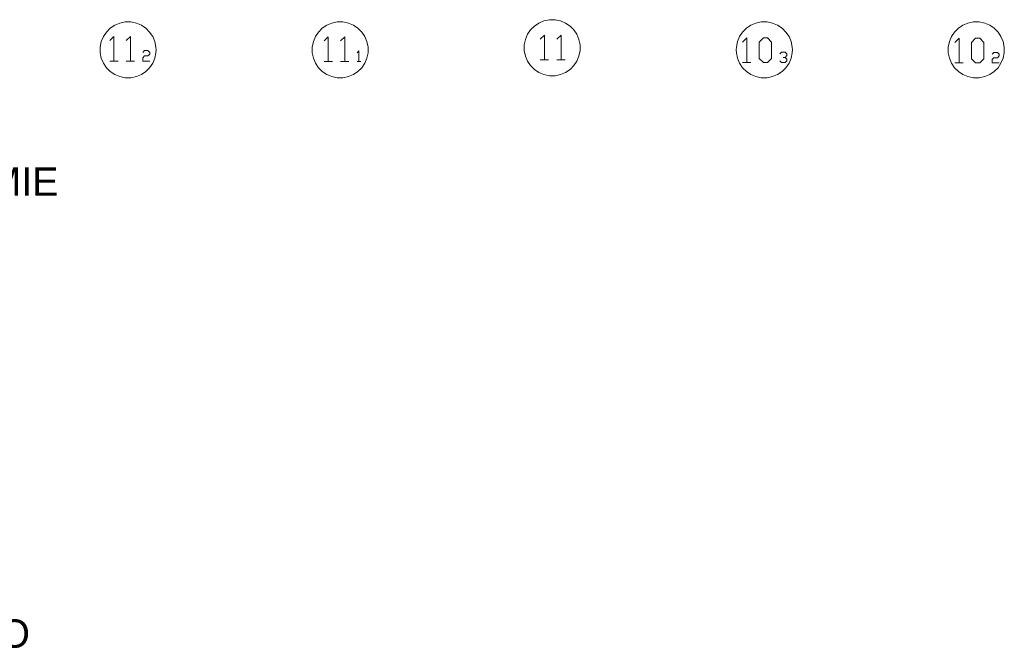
# Model space of a CAD drawing. Extents: x -283435 to 14216, y -77540 to 30522.
# Tile 24 of 177: x -221329 to -193469, y -56487 to -38587. Entities that reach past the tile are written whole.
import ezdxf

# ---------------------------------------------------------------- set-up
doc = ezdxf.new("R2010")
doc.units = 0
doc.header["$MEASUREMENT"] = 0
doc.layers.add('OPISY_Nr_Pióra__86', color=86, linetype='Continuous', lineweight=18)
doc.layers.add('OSIE_Nr_Pióra__7', color=7, linetype='Continuous', lineweight=18)
doc.styles.add('GENERATED_STYLE_1', font='arial.ttf')

msp = doc.modelspace()

# ---------------------------------------------------------------- linework, layer by layer
at = {"layer": 'OSIE_Nr_Pióra__7', "linetype": 'Continuous', "flags": 128}
for points in [[(-219053.2, -39439.1), (-219053.2, -39522.7), (-219021.7, -39679.5), (-218958.9, -39820.6), (-218875.3, -39946.3), (-218765.6, -40056), (-218639.9, -40139.6), (-218498.8, -40197.1), (-218342, -40233.8), (-218263.5, -40233.8), (-218179.9, -40233.8), (-218028.4, -40197.1), (-217882, -40139.6), (-217756.3, -40056), (-217651.9, -39946.3), (-217563, -39820.6), (-217505.5, -39679.5), (-217474.1, -39522.7), (-217468.7, -39439.1), (-217474.1, -39360.5), (-217505.5, -39203.7), (-217563, -39062.6), (-217651.9, -38936.9), (-217756.3, -38827.2), (-217882, -38743.6), (-218028.4, -38680.8), (-218179.9, -38649.4), (-218263.5, -38649.4), (-218342, -38649.4), (-218498.8, -38680.8), (-218639.9, -38743.6), (-218765.6, -38827.2), (-218875.3, -38936.9), (-218958.9, -39062.6), (-219021.7, -39203.7), (-219053.2, -39360.5)], [(-213055.7, -39439.1), (-213050.4, -39522.7), (-213018.9, -39679.5), (-212961.4, -39820.6), (-212872.8, -39946.3), (-212768.1, -40056), (-212642.5, -40139.6), (-212496.3, -40197.1), (-212344.5, -40233.8), (-212260.9, -40233.8), (-212182.4, -40233.8), (-212025.6, -40197.1), (-211884.5, -40139.6), (-211759.1, -40056), (-211649.1, -39946.3), (-211565.5, -39820.6), (-211502.7, -39679.5), (-211471.2, -39522.7), (-211471.2, -39439.1), (-211471.2, -39360.5), (-211502.7, -39203.7), (-211565.5, -39062.6), (-211649.1, -38936.9), (-211759.1, -38827.2), (-211884.5, -38743.6), (-212025.6, -38680.8), (-212182.4, -38649.4), (-212260.9, -38649.4), (-212344.5, -38649.4), (-212496.3, -38680.8), (-212642.5, -38743.6), (-212768.1, -38827.2), (-212872.8, -38936.9), (-212961.4, -39062.6), (-213018.9, -39203.7), (-213050.4, -39360.5)], [(-207053.2, -39381.6), (-207053.2, -39459.8), (-207021.7, -39616.6), (-206958.9, -39758), (-206875.3, -39883.4), (-206765.3, -39993.1), (-206639.9, -40077), (-206498.8, -40139.6), (-206342, -40171), (-206263.5, -40176.3), (-206179.9, -40171), (-206023.1, -40139.6), (-205881.7, -40077), (-205756.3, -39993.1), (-205646.6, -39883.4), (-205562.7, -39758), (-205505.2, -39616.6), (-205474.1, -39459.8), (-205468.7, -39381.6), (-205474.1, -39297.7), (-205505.2, -39146.2), (-205562.7, -38999.8), (-205646.6, -38874.4), (-205756.3, -38769.7), (-205881.7, -38680.8), (-206023.1, -38623.3), (-206179.9, -38591.9), (-206263.5, -38586.5), (-206342, -38591.9), (-206498.8, -38623.3), (-206639.9, -38680.8), (-206765.3, -38769.7), (-206875.3, -38874.4), (-206958.9, -38999.8), (-207021.7, -39146.2), (-207053.2, -39297.7)], [(-201055.7, -39439.1), (-201050.4, -39522.7), (-201018.9, -39679.5), (-200961.4, -39820.6), (-200872.5, -39946.3), (-200768.1, -40056), (-200637.4, -40139.6), (-200496, -40197.1), (-200344.5, -40233.8), (-200260.9, -40233.8), (-200177.1, -40233.8), (-200025.6, -40197.1), (-199884.5, -40139.6), (-199753.7, -40056), (-199649.1, -39946.3), (-199560.2, -39820.6), (-199502.7, -39679.5), (-199471.2, -39522.7), (-199465.9, -39439.1), (-199471.2, -39360.5), (-199502.7, -39203.7), (-199560.2, -39062.6), (-199649.1, -38936.9), (-199753.7, -38827.2), (-199884.5, -38743.6), (-200025.6, -38680.8), (-200177.1, -38649.4), (-200260.9, -38649.4), (-200344.5, -38649.4), (-200496, -38680.8), (-200637.4, -38743.6), (-200768.1, -38827.2), (-200872.5, -38936.9), (-200961.4, -39062.6), (-201018.9, -39203.7), (-201050.4, -39360.5)], [(-195052.9, -39439.1), (-195052.9, -39522.7), (-195016.4, -39679.5), (-194958.9, -39820.6), (-194875.3, -39946.3), (-194765.3, -40056), (-194639.9, -40139.6), (-194498.8, -40197.1), (-194341.7, -40233.8), (-194258.1, -40233.8), (-194179.9, -40233.8), (-194022.8, -40197.1), (-193881.7, -40139.6), (-193756.3, -40056), (-193646.3, -39946.3), (-193562.7, -39820.6), (-193500.1, -39679.5), (-193468.7, -39522.7), (-193468.7, -39439.1), (-193468.7, -39360.5), (-193500.1, -39203.7), (-193562.7, -39062.6), (-193646.3, -38936.9), (-193756.3, -38827.2), (-193881.7, -38743.6), (-194022.8, -38680.8), (-194179.9, -38649.4), (-194258.1, -38649.4), (-194341.7, -38649.4), (-194498.8, -38680.8), (-194639.9, -38743.6), (-194765.3, -38827.2), (-194875.3, -38936.9), (-194958.9, -39062.6), (-195016.4, -39203.7), (-195052.9, -39360.5)], [(-200287, -39799.8), (-200407.1, -39684.8), (-200407.1, -39219.4), (-200287, -39104.4), (-200172, -39104.4), (-200057, -39219.4), (-200057, -39684.8), (-200172, -39799.8)], [(-194279.2, -39810.2), (-194394.2, -39695.2), (-194394.2, -39229.8), (-194279.2, -39109.4), (-194164.2, -39109.4), (-194043.8, -39229.8), (-194043.8, -39695.2), (-194164.2, -39810.2)]]:
    msp.add_lwpolyline(points, close=True, dxfattribs=at)
for points in [[(-218666, -39763.1), (-218666, -39062.6), (-218781.3, -39177.6)], [(-218195.6, -39763.1), (-218195.6, -39062.6), (-218315.9, -39177.6)], [(-212600.7, -39773.5), (-212600.7, -39073), (-212715.7, -39188)], [(-212130.2, -39773.5), (-212130.2, -39073), (-212250.6, -39188)], [(-206477.8, -39726.6), (-206477.8, -39025.8), (-206598.1, -39140.9)], [(-206012.4, -39726.6), (-206012.4, -39025.8), (-206127.4, -39140.9)], [(-200757.5, -39799.8), (-200757.5, -39104.4), (-200872.5, -39219.4)], [(-194744.6, -39810.2), (-194744.6, -39109.4), (-194864.6, -39229.8)], [(-217845.2, -39512.3), (-217798.1, -39459.8), (-217698.8, -39459.8), (-217646.6, -39512.3), (-217646.6, -39559.1), (-217698.8, -39611.6), (-217798.1, -39611.6), (-217845.2, -39663.8), (-217845.2, -39763.1), (-217646.6, -39763.1)], [(-211732.7, -39773.5), (-211732.7, -39470.2), (-211779.8, -39522.7)], [(-199669.9, -39653.4), (-199623, -39600.9), (-199623, -39554.1), (-199669.9, -39501.6), (-199769.5, -39501.6), (-199821.6, -39554.1)], [(-193813.8, -39559.1), (-193761.3, -39512.3), (-193662, -39512.3), (-193615.2, -39559.1), (-193615.2, -39611.6), (-193662, -39663.8), (-193761.3, -39663.8), (-193813.8, -39710.9), (-193813.8, -39810.2), (-193615.2, -39810.2)], [(-218781.3, -39763.1), (-218546, -39763.1)], [(-218315.9, -39763.1), (-218080.6, -39763.1)], [(-212715.7, -39773.5), (-212480.6, -39773.5)], [(-212250.6, -39773.5), (-212015.2, -39773.5)], [(-211779.8, -39773.5), (-211680.5, -39773.5)], [(-206598.1, -39726.6), (-206362.8, -39726.6)], [(-206127.4, -39726.6), (-205897.4, -39726.6)], [(-200872.5, -39799.8), (-200637.4, -39799.8)], [(-199821.6, -39752.7), (-199769.5, -39799.8), (-199669.9, -39799.8), (-199623, -39752.7), (-199623, -39700.5), (-199669.9, -39653.4), (-199722.3, -39653.4)], [(-194864.6, -39810.2), (-194629.6, -39810.2)]]:
    msp.add_lwpolyline(points, dxfattribs=at)

# ---------------------------------------------------------------- texts
at = {"layer": 'OPISY_Nr_Pióra__86', "linetype": 'Continuous', "char_height": 800, "attachment_point": 2, "style": 'GENERATED_STYLE_1'}
for s, insert in [('{PRZYZIEMIE}', (-223583.8, -42769)), ('{1 PIĘTRO}', (-223583.8, -55556.5))]:
    msp.add_mtext(s, dxfattribs=dict(at, insert=insert))

doc.saveas('drawing.dxf')
